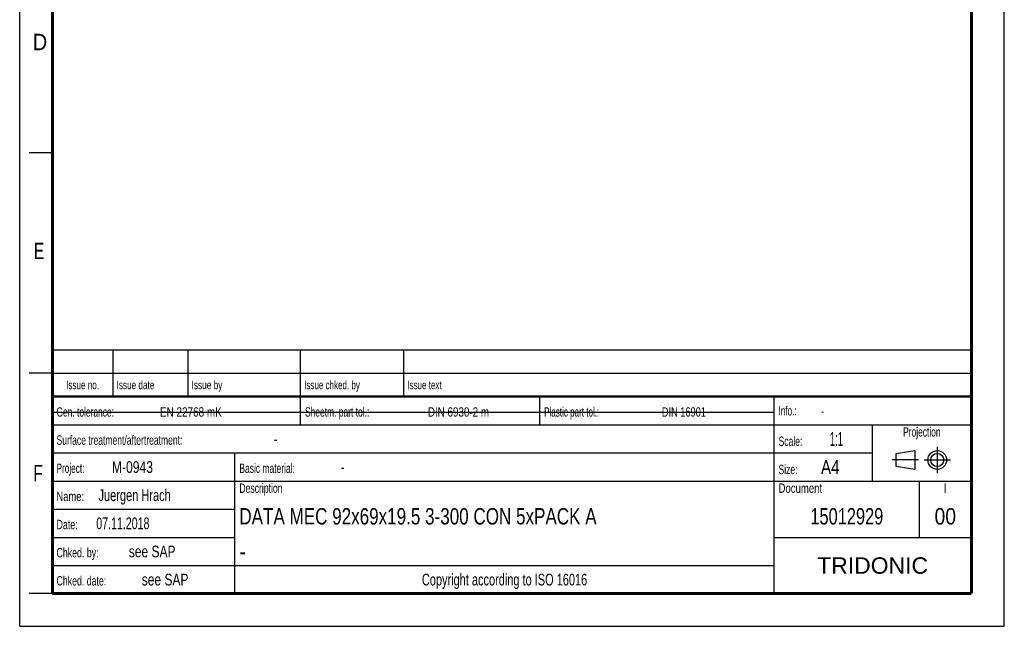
# Model space of a CAD drawing. Header units: millimetres. Extents: x 0 to 210, y 0 to 297.
# Tile 1 of 4: x 0 to 210, y 0 to 129. Entities that reach past the tile are written whole.
import ezdxf
from ezdxf.enums import TextEntityAlignment as Align

# ---------------------------------------------------------------- set-up
doc = ezdxf.new("R2010")
doc.units = ezdxf.units.MM
doc.header["$LTSCALE"] = 19.36
doc.linetypes.add('CENTER', pattern=[0.6, 0.375, -0.075, 0.075, -0.075])
doc.layers.get('0').update_dxf_attribs({"linetype": 'CONTINUOUS'})
doc.layers.add('DEFAULT_1', color=7, linetype='CENTER')
doc.layers.add('Z_NOTICE', color=7, linetype='CONTINUOUS')
doc.styles.get("Standard").update_dxf_attribs({"font": 'txt', "width": 0.7})
doc.styles.add('TEXTSTYLE_2', font='txt', dxfattribs={"width": 0.75})
doc.styles.add('TEXTSTYLE_5', font='arial.ttf')

# ---------------------------------------------------------------- blocks, each defined once
blk = doc.blocks.new('PROJEKTIONSMETHODE_BL0', base_point=(192.31, 35.47))
at = {"color": 2, "linetype": 'CONTINUOUS'}
for p, q in [((186.91, 36.87), (190.91, 37.47)), ((186.91, 34.07), (186.91, 36.87)), ((190.91, 37.47), (190.91, 33.47)), ((190.91, 33.47), (186.91, 34.07))]:
    blk.add_line(p, q, dxfattribs=at)
for radius in [2, 1.4]:
    blk.add_circle((195.71, 35.47), radius, dxfattribs=at)
at = {"layer": 'DEFAULT_1', "color": 2, "linetype": 'CENTER'}
for p, q in [((195.71, 38.27), (195.71, 32.67)), ((191.71, 35.47), (186.11, 35.47)), ((192.91, 35.47), (198.5, 35.47))]:
    blk.add_line(p, q, dxfattribs=at)

msp = doc.modelspace()

# ---------------------------------------------------------------- linework, layer by layer
at = {"color": 2, "linetype": 'CONTINUOUS'}
for p, q in [((0, 0), (0, 297)), ((210, 0), (210, 297)), ((7, 101), (2, 101)), ((6.9136, 48.9602), (6.9136, 58.9602)), ((6.9136, 58.9602), (202.9136, 58.9602)), ((19.9136, 48.9602), (19.9136, 58.9602)), ((35.9136, 48.9602), (35.9136, 58.9602)), ((59.9136, 48.9602), (59.9136, 58.9602)), ((81.9136, 48.9602), (81.9136, 58.9602)), ((202.9136, 48.9602), (202.9136, 58.9602)), ((7, 54), (2, 54)), ((6.9136, 53.9602), (202.9136, 53.9602)), ((6.9135, 6.9601), (6.9135, 48.9601)), ((6.9135, 48.9601), (202.9135, 48.9601)), ((6.9136, 48.9602), (202.9136, 48.9602)), ((59.9135, 42.9601), (59.9135, 48.9601)), ((110.9135, 42.9601), (110.9135, 48.9601)), ((160.9135, 6.9601), (160.9135, 48.9601)), ((202.9135, 6.9601), (202.9135, 48.9601)), ((6.9135, 42.9601), (202.9135, 42.9601)), ((181.9135, 30.9601), (181.9135, 42.9601)), ((6.9135, 36.9601), (181.9135, 36.9601)), ((45.9135, 6.9601), (45.9135, 36.9601)), ((6.9135, 30.9601), (202.9135, 30.9601)), ((191.9135, 18.9601), (191.9135, 30.9601)), ((6.9135, 24.9601), (45.9135, 24.9601)), ((6.9135, 18.9601), (45.9135, 18.9601)), ((160.9135, 18.9601), (202.9135, 18.9601)), ((6.9135, 12.9601), (160.9135, 12.9601)), ((7, 7), (2, 7)), ((6.9135, 6.9601), (202.9135, 6.9601)), ((0, 0), (210, 0))]:
    msp.add_line(p, q, dxfattribs=at)
at = {"color": 7, "linetype": 'CONTINUOUS'}
msp.add_line((6.9487, 45.6927), (160.7487, 45.6927), dxfattribs=at)
for points, const_width in [([(7, 7), (7, 290)], 0.7), ([(203, 7), (203, 290)], 0.7), ([(7, 49), (203, 49)], 0.5), ([(7, 7), (203, 7)], 0.7)]:
    msp.add_lwpolyline(points, dxfattribs=dict(at, const_width=const_width))

# ---------------------------------------------------------------- block references
at = {"color": 2, "linetype": 'CONTINUOUS'}
msp.add_blockref('PROJEKTIONSMETHODE_BL0', (192.3051, 35.4697), dxfattribs=at)

# ---------------------------------------------------------------- texts
at = {"color": 5, "linetype": 'CONTINUOUS', "style": 'TEXTSTYLE_2'}
for s, width, p in [('D', 0.904762, (2.8073, 122.8572)), ('E', 0.714286, (3.0025, 78.3025)), ('F', 0.714286, (2.9222, 30.897))]:
    msp.add_text(s, height=3.5, dxfattribs=dict(at, width=width)).set_placement(p)
at = {"layer": 'Z_NOTICE', "color": 5, "linetype": 'CONTINUOUS', "style": 'TEXTSTYLE_2'}
for s, height, width, p in [('Issue date ', 1.8, 0.725108, (20.6636, 50.5602)), ('Issue by ', 1.8, 0.732804, (36.6636, 50.5602)), ('Issue chked. by', 1.8, 0.711111, (60.6636, 50.5602)), ('Issue text ', 1.8, 0.712121, (82.6636, 50.5602)), ('Gen. tolerance:', 2, 0.669841, (7.851, 44.7101)), ('EN 22768 mK', 2, 0.792208, (29.9106, 44.7101)), ('Sheetm. part tol.:', 2, 0.67328, (60.851, 44.7101)), ('DIN 6930-2 m', 2, 0.78373, (87.0534, 44.7101)), ('Plastic part tol.:', 2, 0.642857, (111.851, 44.7101)), ('DIN 16901', 2, 0.73545, (136.9582, 44.7101)), ('Info.: ', 2, 0.64966, (161.851, 44.9601)), ('Surface treatment/aftertreatment: ', 2, 0.681373, (7.851, 38.7101)), ('Scale:  ', 2, 0.684524, (161.851, 38.4601)), ('1:1', 3, 0.5, (172.8034, 38.4601)), ('-', 2.5, 0.714286, (54.1844, 38.7101)), ('Project: ', 2, 0.656085, (7.851, 32.7101)), ('M-0943', 2.5, 0.77381, (19.6606, 32.7101)), ('Basic material: ', 2, 0.675595, (46.851, 32.7101)), ('-', 2.5, 0.714286, (68.4701, 32.7101)), ('Size: ', 2, 0.678571, (161.851, 32.4601)), (' A4', 3, 0.809524, (169.9939, 32.4601)), ('Juergen Hrach', 2.5, 0.703297, (16.8034, 26.7101)), ('Description', 2, 0.688312, (46.851, 28.4601)), ('Document', 2, 0.761905, (161.851, 28.4601)), ('Name: ', 2, 0.746032, (7.851, 26.7101)), ('07.11.2018', 2.5, 0.678571, (16.3272, 20.7101)), ('Date: ', 2, 0.706349, (7.851, 20.7101)), ('Chked. by: ', 2, 0.701299, (7.851, 14.7101)), ('see SAP', 2.5, 0.765306, (23.2796, 14.7101)), ('Chked. date: ', 2, 0.699634, (7.851, 8.7101)), ('see SAP', 2.5, 0.765306, (26.0415, 8.7101))]:
    msp.add_text(s, height=height, dxfattribs=dict(at, width=width)).set_placement(p)
for s, height, width, p in [('Issue no.', 1.8, 0.719577, (13.4136, 50.5602)), ('Projection', 2, 0.671429, (192.4135, 40.4601)), ('I', 2, 0.833333, (197.4135, 28.4601)), ('Copyright according to ISO 16016', 2.5, 0.700149, (103.4135, 8.7101))]:
    msp.add_text(s, height=height, dxfattribs=dict(at, width=width)).set_placement(p, align=Align.CENTER)
at = {"layer": 'Z_NOTICE', "color": 5, "linetype": 'CONTINUOUS', "width": 0.714286}
msp.add_text('-', height=1.8, dxfattribs=at).set_placement((170.9463, 44.9601))
at = {"layer": 'Z_NOTICE', "color": 7, "linetype": 'CONTINUOUS', "style": 'TEXTSTYLE_2'}
for s, width, p in [('DATA MEC 92x69x19.5\xa03-300\xa0CON\xa05xPACK\xa0A', 0.776942, (46.851, 21.7101)), ('-', 0.904762, (46.851, 14.2101))]:
    msp.add_text(s, height=3.5, dxfattribs=dict(at, width=width)).set_placement(p)
for s, width, p in [('15012929', 0.747024, (176.4135, 21.7101)), ('00', 0.880952, (197.4135, 21.7101))]:
    msp.add_text(s, height=3.5, dxfattribs=dict(at, width=width)).set_placement(p, align=Align.CENTER)
at = {"layer": 'Z_NOTICE', "color": 5, "linetype": 'CONTINUOUS', "style": 'TEXTSTYLE_5'}
msp.add_text('TRIDONIC', height=3.5, dxfattribs=at).set_placement((181.9135, 11.2101), align=Align.CENTER)

doc.saveas('drawing.dxf')
